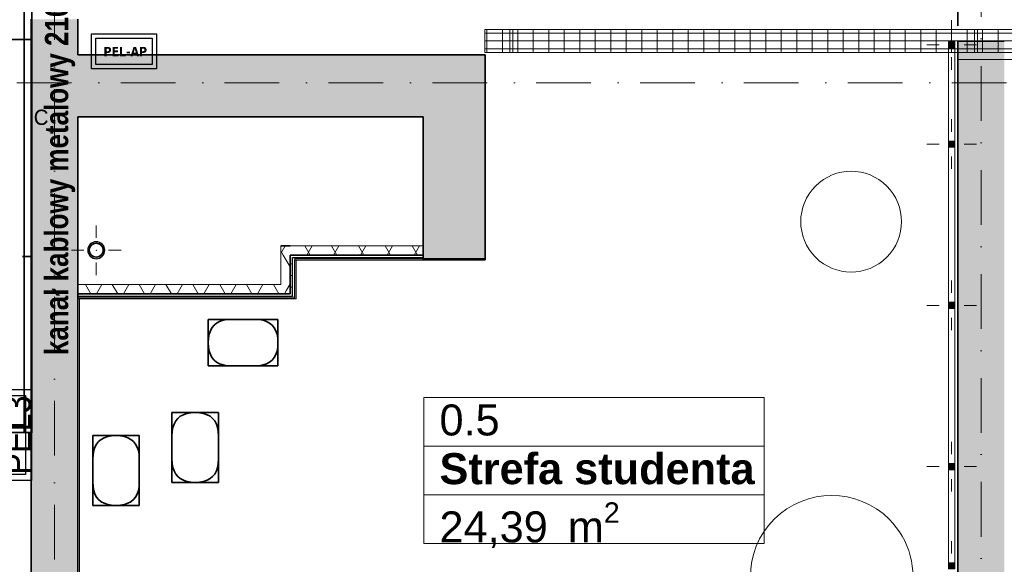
# Model space of a CAD drawing. Header units: millimetres. Extents: x 82175 to 237000, y 24756 to 471700.
# Tile 185 of 256: x 101085 to 107440, y 375546 to 379058. Entities that reach past the tile are written whole.
import ezdxf
from ezdxf.enums import TextEntityAlignment as Align

# ---------------------------------------------------------------- set-up
doc = ezdxf.new("R2010")
doc.units = ezdxf.units.MM
for name, pattern in [('Krawędzie ukryte', [3.912222, 2.822222, -1.09]), ('Kropki i Kreski', [6.702778, 3.527778, -1.763889, 0, -1.411111]), ('Przerywana', [5.644444, 2.822222, -2.822222])]:
    doc.linetypes.add(name, pattern=pattern)
for name, color, linetype, lineweight in [('!! kanał podpoaraperowy z gniazdami', 6, 'Continuous', 35), ('#_EL - opis', 7, 'Continuous', 20), ('#EL-IT', 4, 'Continuous', 35), ('2DE_PRO_Cblf304L', 30, 'Continuous', 15), ('CP_DETAL', 33, 'Continuous', 9), ('\xa0♦EL - Gniazda', 1, 'Continuous', 35)]:
    doc.layers.add(name, color=color, linetype=linetype, lineweight=lineweight)
for name, color, linetype in [('#EL - PELAP', 196, 'Continuous'), ('#EL - Teletechnika', 3, 'Continuous'), ('- strefy pomieszczeń', 8, 'Continuous'), ('2D - Rysunki i Obrazki', 8, 'Continuous'), ('Instalacje - Went_Klim', 8, 'Continuous'), ('Instalacje - Wod_Kan', 8, 'Continuous'), ('Konstrukcja - Belki', 8, 'Continuous'), ('Konstrukcja - Siatka mod', 8, 'Continuous'), ('Konstrukcja - Stropy', 8, 'Continuous'), ('Konstrukcja - Ściany działowe', 8, 'Continuous'), ('Konstrukcja - Ściany nośne wew..P', 8, 'Continuous'), ('PIONY INST', 8, 'Continuous'), ('Wnętrze - Umeblowanie', 8, 'Continuous')]:
    doc.layers.add(name, color=color, linetype=linetype)
doc.styles.add('CP_ATTR', font='ARIAL.TTF')
doc.styles.add('OP_100', font='ARIALN.TTF', dxfattribs={"width": 0.8, "height": 20})
doc.styles.get("Standard").update_dxf_attribs({"font": 'arial.ttf'})
doc.styles.add('STYL_AUTOMATYCZNY_1', font='arial.ttf')
doc.styles.add('STYL_AUTOMATYCZNY_2', font='arial.ttf')
doc.styles.add('STYL_AUTOMATYCZNY_8', font='txt')
pattern_1 = [(60, (-135208.59, 662558.78), (-129.90381, 75), []), (120, (-135208.59, 662558.78), (129.90381, 75), [])]

# ---------------------------------------------------------------- blocks, each defined once
blk = doc.blocks.new('pel3')
at = {"layer": '#EL - Teletechnika', "color": 1, "lineweight": 30}
blk.add_lwpolyline([(294, 0), (-294, 0), (-294, 341), (294, 341)], close=True, dxfattribs=at)
at = {"layer": '#EL - Teletechnika', "color": 7, "lineweight": 30}
blk.add_lwpolyline([(254.6, 39.3), (-254.6, 39.3), (-254.6, 301.7), (254.6, 301.7)], close=True, dxfattribs=at)
at = {"layer": '#EL - Teletechnika', "color": 1, "insert": (0, 93.7), "char_height": 20.791, "attachment_point": 5, "line_spacing_factor": 0.4}
blk.add_mtext('\\fArial Narrow|b0|i0;{\\H8.7679950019x;\\A1;PEL3}\\A1;\\fTahoma|b1|i0|c238;\\P', dxfattribs=at)
blk = doc.blocks.new('16C009C')
blk.add_lwpolyline([(-39.6, -170.5), (-404.1, -170.5), (-404.1, 0), (-39.6, 0)], close=True)
at = {"insert": (-72.6, -86.7), "char_height": 60, "width": 184.866, "attachment_point": 6}
blk.add_mtext('\\fTahoma|b1|i0|c238;\\A1;PEL-AP', dxfattribs=at)
blk = doc.blocks.new('pel-ap')
at = {"layer": '#EL - PELAP', "color": 2}
blk.add_lwpolyline([(208.5, -209.4), (-209.7, -209.4), (-209.7, 14.9), (208.5, 14.9)], close=True, dxfattribs=at)
at = {"layer": '#EL - PELAP', "color": 2, "rotation": 359.9999999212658}
blk.add_blockref('16C009C', (221.2, -12), dxfattribs=at)
blk = doc.blocks.new('2Dcblfmark100')
at = {"color": 3}
for p, q in [((-10, -50), (-10, 50)), ((10, -50), (10, 50))]:
    blk.add_line(p, q, dxfattribs=at)
blk = doc.blocks.new('2dcblf_korcf105v_b150_h105_5dp5760')
at = {"layer": 'CP_DETAL'}
h = blk.add_hatch(dxfattribs=at)
h.set_pattern_fill('_USER', color=256, scale=100, angle=90, style=0, pattern_type=0)
h.set_pattern_definition([(90, (-3e-14, 0), (-100, 6e-15), [])])
h.paths.add_polyline_path([(0, 75), (12170, 75), (12170, -75), (0, -75)])
for p, q in [((0, 75), (12170, 75)), ((12170, -75), (12170, 75)), ((0, -75), (12170, -75))]:
    blk.add_line(p, q)
for p, q in [((12170, 50), (0, 50)), ((0, 0), (12170, 0)), ((12170, -50), (0, -50))]:
    blk.add_line(p, q, dxfattribs=at)
at = {"yscale": 1.5}
for p in [(9000, 0), (12000, 0)]:
    blk.add_blockref('2Dcblfmark100', p, dxfattribs=at)
at = {"linetype": 'ByBlock', "style": 'CP_ATTR', "flags": 9}
for tag in ['NAME', 'NUMBER', 'GROUP', 'ORDER-NO', 'PRODUCER', 'COUPLERS', 'MOUNTDIST', 'MOUNTINGS', 'OTHER', 'WEIGHT', 'DIVIDER', 'COVER']:
    blk.add_attdef(tag, text='', height=0.00005, dxfattribs=at).set_placement((-0.1, 0), align=Align.MIDDLE_LEFT)

msp = doc.modelspace()

# ---------------------------------------------------------------- hatches: boundary and pattern name
at = {"layer": 'Instalacje - Wod_Kan', "linetype": 'Continuous', "lineweight": 13}
for points in [[(107080, 378876), (107120, 378876), (107120, 378916), (107080, 378916)], [(107080, 378236), (107120, 378236), (107120, 378276), (107080, 378276)], [(107080, 377196), (107120, 377196), (107120, 377236), (107080, 377236)], [(107080, 376156), (107120, 376156), (107120, 376196), (107080, 376196)], [(107080, 375516), (107120, 375516), (107120, 375556), (107080, 375556)]]:
    msp.add_hatch(color=8, dxfattribs=at).paths.add_polyline_path(points)
at = {"layer": 'Konstrukcja - Ściany działowe', "linetype": 'Continuous', "lineweight": 13}
h = msp.add_hatch(dxfattribs=at)
h.set_pattern_fill('Izolacja_miękka_0002', color=8, style=0, pattern_type=2)
h.set_pattern_definition(pattern_1)
h.paths.add_polyline_path([(102770, 377600), (102830, 377540), (102830, 377600)])
h = msp.add_hatch(dxfattribs=at)
h.set_pattern_fill('Izolacja_miękka_0002', color=8, style=0, pattern_type=2)
h.set_pattern_definition(pattern_1)
h.paths.add_polyline_path([(102770, 377540), (102830, 377540), (102770, 377600)])
h = msp.add_hatch(dxfattribs=at)
h.set_pattern_fill('Izolacja_miękka_0002', color=8, style=0, pattern_type=2)
h.set_pattern_definition(pattern_1)
h.paths.add_polyline_path([(103690, 377600), (102830, 377600), (102830, 377540), (103690, 377540)])
h = msp.add_hatch(dxfattribs=at)
h.set_pattern_fill('Izolacja_miękka_0002', color=8, style=0, pattern_type=2)
h.set_pattern_definition(pattern_1)
h.paths.add_polyline_path([(102770, 377540), (102770, 377351), (102830, 377351), (102830, 377540)])
h = msp.add_hatch(dxfattribs=at)
h.set_pattern_fill('Gips_0002', color=8, style=0, pattern_type=2)
h.set_pattern_definition([(0, (-135208.59, 662558.78), (0, 75), [0, -75])])
h.paths.add_polyline_path([(102830, 377525), (102830, 377291), (102845, 377291), (102845, 377525)])
h = msp.add_hatch(dxfattribs=at)
h.set_pattern_fill('Izolacja_miękka_0002', color=8, style=0, pattern_type=2)
h.set_pattern_definition(pattern_1)
h.paths.add_polyline_path([(102770, 377351), (101460, 377351), (101460, 377291), (102770, 377291)])
h = msp.add_hatch(dxfattribs=at)
h.set_pattern_fill('Izolacja_miękka_0002', color=8, style=0, pattern_type=2)
h.set_pattern_definition(pattern_1)
h.paths.add_polyline_path([(102770, 377291), (102830, 377291), (102770, 377351)])
h = msp.add_hatch(dxfattribs=at)
h.set_pattern_fill('Izolacja_miękka_0002', color=8, style=0, pattern_type=2)
h.set_pattern_definition(pattern_1)
h.paths.add_polyline_path([(102770, 377351), (102830, 377291), (102830, 377351)])
at = {"layer": 'Konstrukcja - Ściany nośne wew..P', "linetype": 'Continuous', "lineweight": 13}
for points in [[(101160, 379061), (101160, 373601), (101460, 373601), (101460, 379061)], [(107140, 378921), (107140, 378801), (107440, 378801), (107440, 378921)], [(103690, 378831), (101460, 378831), (101460, 378431), (103690, 378431)], [(103690, 378431), (104090, 378431), (104090, 378831)], [(103690, 378431), (104090, 378831), (103690, 378831)], [(107440, 378501), (107140, 378801), (107140, 378501)], [(107439.8, 378801), (107140, 378801), (107439.8, 378501.2)], [(107140, 378501), (107140, 372951), (107440, 372951), (107440, 378501)], [(103690, 378431), (103690, 377600), (104090, 377510), (104090, 378431)], [(103956.7, 377540), (103690, 377600), (103690, 377540)], [(103690, 377525), (104023.3, 377525), (103956.7, 377540), (103690, 377540)], [(104023.3, 377525), (103690, 377525), (103690, 377510), (104090, 377510)]]:
    msp.add_hatch(color=8, dxfattribs=at).paths.add_polyline_path(points)
at = {"layer": 'PIONY INST', "linetype": 'Continuous', "lineweight": 13}
h = msp.add_hatch(color=8, dxfattribs=at)
h.paths.add_polyline_path([(101579.2, 377626.7, 0.414214), (101524.2, 377571.7, 0.414214), (101579.2, 377516.7, 0.414214), (101634.2, 377571.7, 0.414214)])
h.paths.add_polyline_path([(101579.2, 377616.7, -1), (101579.2, 377526.7, -1)], flags=0)

# ---------------------------------------------------------------- linework, layer by layer
at = {"layer": '!! kanał podpoaraperowy z gniazdami'}
for points in [[(101114, 380114.5), (101114, 376395.5), (101164, 376395.5), (101164, 380114.5)], [(101113.4, 376445.5), (98268, 376445.5), (98268, 376395.5), (101113.4, 376395.5)]]:
    msp.add_lwpolyline(points, close=True, dxfattribs=at)
at = {"layer": '- strefy pomieszczeń', "color": 8, "linetype": 'Continuous', "lineweight": 13, "ltscale": 100}
for p, q in [((103694.4, 376622.7), (105891, 376622.7)), ((103694.4, 376308.4), (103694.4, 376622.7)), ((105891, 376622.7), (105891, 376308.4)), ((105891, 376308.4), (103694.4, 376308.4)), ((103694.4, 376308.4), (105891, 376308.4)), ((103694.4, 375994.1), (103694.4, 376308.4)), ((105891, 376308.4), (105891, 375994.1)), ((105891, 375994.1), (103694.4, 375994.1)), ((103694.4, 375994.1), (105891, 375994.1)), ((103694.4, 375679.8), (103694.4, 375994.1)), ((105891, 375994.1), (105891, 375679.8)), ((105891, 375679.8), (103694.4, 375679.8))]:
    msp.add_line(p, q, dxfattribs=at)
at = {"color": 8, "linetype": 'Przerywana', "lineweight": 13, "ltscale": 100}
for p, q in [((107080, 378876), (107080, 378276)), ((107080, 378876), (107120, 378876)), ((107080, 378876), (107080, 378276)), ((107080, 378876), (107120, 378876)), ((107120, 378876), (107120, 378276)), ((107120, 378876), (107120, 378276)), ((107080, 378276), (107120, 378276)), ((107080, 378276), (107120, 378276)), ((107080, 378236), (107080, 377236)), ((107080, 378236), (107120, 378236)), ((107080, 378236), (107080, 377236)), ((107080, 378236), (107120, 378236)), ((107120, 378236), (107120, 377236)), ((107120, 378236), (107120, 377236)), ((107080, 377236), (107120, 377236)), ((107080, 377236), (107120, 377236)), ((107080, 377196), (107080, 376196)), ((107080, 377196), (107120, 377196)), ((107080, 377196), (107080, 376196)), ((107080, 377196), (107120, 377196)), ((107120, 377196), (107120, 376196)), ((107120, 377196), (107120, 376196)), ((107080, 376196), (107120, 376196)), ((107080, 376196), (107120, 376196)), ((107080, 376156), (107080, 375556)), ((107080, 376156), (107120, 376156)), ((107080, 376156), (107080, 375556)), ((107080, 376156), (107120, 376156)), ((107120, 376156), (107120, 375556)), ((107120, 376156), (107120, 375556)), ((107080, 375556), (107120, 375556)), ((107080, 375556), (107120, 375556))]:
    msp.add_line(p, q, dxfattribs=at)
at = {"color": 8, "linetype": 'Continuous', "lineweight": 13, "ltscale": 100}
for p, q in [((107080, 378876), (107080, 378276)), ((107080, 378876), (107120, 378876)), ((107120, 378876), (107120, 378276)), ((107080, 378276), (107120, 378276)), ((107080, 378236), (107080, 377236)), ((107080, 378236), (107120, 378236)), ((107120, 378236), (107120, 377236)), ((107080, 377236), (107120, 377236)), ((107080, 377196), (107080, 376196)), ((107080, 377196), (107120, 377196)), ((107120, 377196), (107120, 376196)), ((107080, 376196), (107120, 376196)), ((107080, 376156), (107080, 375556)), ((107080, 376156), (107120, 376156)), ((107120, 376156), (107120, 375556)), ((107080, 375556), (107120, 375556))]:
    msp.add_line(p, q, dxfattribs=at)
at = {"layer": 'Instalacje - Went_Klim', "color": 8, "linetype": 'Krawędzie ukryte', "lineweight": 35, "ltscale": 100, "flags": 128}
msp.add_lwpolyline([(101160, 378931.8), (101160, 377531.8), (100860, 377531.8), (100860, 378931.8)], close=True, dxfattribs=at)
at = {"layer": 'Instalacje - Wod_Kan', "color": 8, "linetype": 'Continuous', "lineweight": 13, "ltscale": 100}
for p, q in [((107100, 378976), (107100, 379056)), ((107020, 378896), (106940, 378896)), ((107180, 378896), (107260, 378896)), ((107100, 378816), (107100, 378736)), ((107100, 378336), (107100, 378416)), ((107020, 378256), (106940, 378256)), ((107180, 378256), (107260, 378256)), ((107100, 378176), (107100, 378096)), ((107100, 377296), (107100, 377376)), ((107020, 377216), (106940, 377216)), ((107180, 377216), (107260, 377216)), ((107100, 377136), (107100, 377056)), ((107100, 376256), (107100, 376336)), ((107020, 376176), (106940, 376176)), ((107180, 376176), (107260, 376176)), ((107100, 376096), (107100, 376016)), ((107100, 375616), (107100, 375696))]:
    msp.add_line(p, q, dxfattribs=at)
at = {"layer": 'Instalacje - Wod_Kan', "color": 8, "linetype": 'Continuous', "lineweight": 13, "ltscale": 100, "flags": 128}
for points in [[(107080, 378876), (107120, 378876), (107120, 378916), (107080, 378916)], [(107080, 378236), (107120, 378236), (107120, 378276), (107080, 378276)], [(107080, 377196), (107120, 377196), (107120, 377236), (107080, 377236)], [(107080, 376156), (107120, 376156), (107120, 376196), (107080, 376196)], [(107080, 375516), (107120, 375516), (107120, 375556), (107080, 375556)]]:
    msp.add_lwpolyline(points, close=True, dxfattribs=at)
at = {"layer": 'Instalacje - Wod_Kan', "color": 8, "linetype": 'Continuous', "lineweight": 13, "ltscale": 100}
for p in [(107100, 378896), (107100, 378256), (107100, 377216), (107100, 376176)]:
    msp.add_point(p, dxfattribs=at)
at = {"layer": 'Konstrukcja - Belki', "color": 8, "linetype": 'Krawędzie ukryte', "lineweight": 35, "ltscale": 100}
for p, q in [((107140, 380865.3), (107140, 378921)), ((107140, 378921), (107440, 378921))]:
    msp.add_line(p, q, dxfattribs=at)
at = {"layer": 'Konstrukcja - Belki', "color": 8, "linetype": 'Kropki i Kreski', "lineweight": 13, "ltscale": 100}
msp.add_line((107290, 380865.3), (107290, 378921), dxfattribs=at)
at = {"layer": 'Konstrukcja - Siatka mod', "color": 8, "linetype": 'Kropki i Kreski', "lineweight": 13, "ltscale": 100}
for p, q in [((101310, 389337), (101310, 372372.2)), ((107290, 372372.2), (107290, 389337)), ((93022.5, 378651), (122467, 378651))]:
    msp.add_line(p, q, dxfattribs=at)
at = {"layer": 'Konstrukcja - Stropy', "color": 8, "linetype": 'Continuous', "lineweight": 13, "ltscale": 100, "flags": 128}
for points in [[(122160, 386231), (95620, 386231), (95620, 383629.8), (95620, 380812.4), (95620, 378499), (95620, 373751), (107140, 373751), (107140, 378801), (110440, 378801), (110440, 373751), (122160, 373751)], [(102860, 377269), (101460, 377269), (101460, 373769), (101470, 373769), (101470, 377259), (102870, 377259), (102870, 377509), (104090, 377509), (104090, 377519), (102860, 377519)]]:
    msp.add_lwpolyline(points, close=True, dxfattribs=at)
at = {"layer": 'Konstrukcja - Ściany działowe', "color": 8, "linetype": 'Continuous', "lineweight": 35, "ltscale": 100}
for p, q in [((103690, 377600), (103690, 377540)), ((103690, 377600), (103690, 377540)), ((102845, 377540), (102830, 377540)), ((102830, 377351), (102830, 377540)), ((102845, 377540), (102830, 377540)), ((102845, 377540), (103690, 377540)), ((103690, 377540), (103690, 377525)), ((103690, 377540), (103690, 377525)), ((103690, 377525), (103690, 377510)), ((103690, 377525), (103690, 377510)), ((102830, 377291), (102830, 377351)), ((101460, 377291), (102770, 377291)), ((102770, 377291), (102830, 377291)), ((102770, 377291), (102830, 377291))]:
    msp.add_line(p, q, dxfattribs=at)
at = {"layer": 'Konstrukcja - Ściany działowe', "color": 8, "linetype": 'Continuous', "lineweight": 25, "ltscale": 100}
for p, q in [((102845, 377291), (102845, 377525)), ((102845, 377525), (103690, 377525)), ((102845, 377276), (102845, 377291)), ((101460, 377276), (102830, 377276)), ((102830, 377276), (102845, 377276))]:
    msp.add_line(p, q, dxfattribs=at)
at = {"layer": 'Konstrukcja - Ściany działowe', "color": 8, "linetype": 'Continuous', "lineweight": 35, "ltscale": 100, "flags": 128}
for points in [[(102770, 377600), (102830, 377600)], [(104090, 377510), (103690, 377510)], [(101460, 377291), (101460, 377351)]]:
    msp.add_lwpolyline(points, dxfattribs=at)
at = {"layer": 'Konstrukcja - Ściany działowe', "color": 8, "linetype": 'Continuous', "lineweight": 13, "ltscale": 100, "flags": 128}
for points in [[(102770, 377600), (102770, 377351)], [(103690, 377600), (102830, 377600)], [(102770, 377351), (101460, 377351)], [(101460, 377276), (101460, 377291)], [(101460, 377261), (101460, 377276)], [(102860, 377261), (102845, 377261)]]:
    msp.add_lwpolyline(points, dxfattribs=at)
at = {"layer": 'Konstrukcja - Ściany działowe', "color": 8, "linetype": 'Continuous', "lineweight": 25, "ltscale": 100, "flags": 128}
for points in [[(102860, 377261), (102860, 377510)], [(102860, 377510), (103690, 377510)], [(101460, 377261), (102845, 377261)]]:
    msp.add_lwpolyline(points, dxfattribs=at)
at = {"layer": 'Konstrukcja - Ściany nośne wew..P', "color": 8, "linetype": 'Continuous', "lineweight": 35, "ltscale": 100, "flags": 128}
for points in [[(101160, 379061), (101160, 373601)], [(101460, 378831), (101460, 379061)], [(107140, 378921), (107140, 378801)], [(107440, 378921), (107140, 378921)], [(104090, 378831), (101460, 378831)], [(104090, 378831), (104090, 378431)], [(107140, 378801), (107140, 378501)], [(107140, 378501), (107140, 373751)], [(101460, 373601), (101460, 378431)], [(101460, 378431), (103690, 378431)], [(103690, 378431), (103690, 377600)], [(104090, 377510), (104090, 378431)]]:
    msp.add_lwpolyline(points, dxfattribs=at)
at = {"layer": 'PIONY INST', "color": 8, "linetype": 'Continuous', "lineweight": 0, "ltscale": 100}
for p, q in [((101579.2, 377651.7), (101579.2, 377731.7)), ((101499.2, 377571.7), (101419.2, 377571.7)), ((101659.2, 377571.7), (101739.2, 377571.7)), ((101579.2, 377491.7), (101579.2, 377411.7))]:
    msp.add_line(p, q, dxfattribs=at)
at = {"layer": 'PIONY INST', "color": 8, "linetype": 'Continuous', "lineweight": 25, "ltscale": 100, "flags": 128}
msp.add_lwpolyline([(101579.2, 377626.7, 0.414214), (101524.2, 377571.7, 0.414214), (101579.2, 377516.7, 0.414214), (101634.2, 377571.7, 0.414214)], format="xyb", close=True, dxfattribs=at)
at = {"layer": 'PIONY INST', "color": 8, "linetype": 'Continuous', "lineweight": 35, "ltscale": 100, "flags": 128}
msp.add_lwpolyline([(101579.2, 377616.7, -1), (101579.2, 377526.7, -1)], format="xyb", close=True, dxfattribs=at)
at = {"layer": 'PIONY INST', "color": 8, "linetype": 'Continuous', "lineweight": 0, "ltscale": 100}
msp.add_point((101579.2, 377571.7), dxfattribs=at)
at = {"layer": 'Wnętrze - Umeblowanie', "color": 8, "linetype": 'Continuous', "lineweight": 13, "ltscale": 100, "flags": 128}
for points in [[(106681, 377985.8, 1), (106221.3, 377526.2, 1)], [(106696.9, 375836.7, 1), (105954.5, 375094.2, 1)]]:
    msp.add_lwpolyline(points, format="xyb", close=True, dxfattribs=at)
at = {"layer": 'Wnętrze - Umeblowanie', "color": 8, "linetype": 'Continuous', "lineweight": 35, "ltscale": 100, "flags": 128}
for points in [[(102302.1, 377123.2), (102302.1, 377125.5)], [(102304.4, 377125.5), (102302.1, 377125.5)], [(102749.8, 376825.5), (102742.7, 376825.5), (102731, 376825.5), (102714.6, 376825.5), (102693.5, 376825.5), (102667.7, 376825.5), (102637.3, 376825.5), (102602.1, 376825.5), (102452.1, 376825.5), (102423.6, 376827), (102398.1, 376831.5), (102375.6, 376839), (102356.1, 376849.5), (102339.6, 376863), (102326.1, 376879.5), (102315.6, 376899), (102308.1, 376921.5), (102303.6, 376947), (102302.1, 376975.5), (102303.6, 377004), (102308.1, 377029.5), (102315.6, 377052), (102326.1, 377071.5), (102339.6, 377088), (102356.1, 377101.5), (102375.6, 377112), (102398.1, 377119.5), (102423.6, 377124), (102452.1, 377125.5)], [(102302.1, 376827.9), (102302.1, 376834.9), (102302.1, 376846.6), (102302.1, 376863), (102302.1, 376884.1), (102302.1, 376909.9), (102302.1, 376940.4), (102302.1, 376975.5), (102302.1, 377010.7), (102302.1, 377041.2), (102302.1, 377066.9), (102302.1, 377088), (102302.1, 377104.4), (102302.1, 377116.2), (102302.1, 377123.2)], [(102749.8, 377125.5), (102742.7, 377125.5), (102731, 377125.5), (102714.6, 377125.5), (102693.5, 377125.5), (102667.7, 377125.5), (102637.3, 377125.5), (102602.1, 377125.5), (102452.1, 377125.5), (102416.9, 377125.5), (102386.5, 377125.5), (102360.7, 377125.5), (102339.6, 377125.5), (102323.2, 377125.5), (102311.5, 377125.5), (102304.4, 377125.5)], [(102602.1, 377125.5), (102630.6, 377124), (102656.1, 377119.5), (102678.6, 377112), (102698.1, 377101.5), (102714.6, 377088), (102728.1, 377071.5), (102738.6, 377052), (102746.1, 377029.5), (102750.6, 377004), (102752.1, 376975.5), (102752.1, 376940.4), (102752.1, 376909.9), (102752.1, 376884.1), (102752.1, 376863), (102752.1, 376846.6), (102752.1, 376834.9), (102752.1, 376827.9)], [(102602.1, 376825.5), (102630.6, 376827), (102656.1, 376831.5), (102678.6, 376839), (102698.1, 376849.5), (102714.6, 376863), (102728.1, 376879.5), (102738.6, 376899), (102746.1, 376921.5), (102750.6, 376947), (102752.1, 376975.5), (102752.1, 377010.7), (102752.1, 377041.2), (102752.1, 377066.9), (102752.1, 377088), (102752.1, 377104.4), (102752.1, 377116.2), (102752.1, 377123.2)], [(102749.8, 377125.5), (102752.1, 377125.5)], [(102752.1, 377123.2), (102752.1, 377125.5)], [(102302.1, 376825.5), (102302.1, 376827.9)], [(102304.4, 376825.5), (102302.1, 376825.5)], [(102452.1, 376825.5), (102416.9, 376825.5), (102386.5, 376825.5), (102360.7, 376825.5), (102339.6, 376825.5), (102323.2, 376825.5), (102311.5, 376825.5), (102304.4, 376825.5)], [(102749.8, 376825.5), (102752.1, 376825.5)], [(102752.1, 376827.9), (102752.1, 376825.5)], [(102067.7, 376374.3), (102069.2, 376402.8), (102073.7, 376428.3), (102081.2, 376450.8), (102091.7, 376470.3), (102105.2, 376486.8), (102121.7, 376500.3), (102141.2, 376510.8), (102163.7, 376518.3), (102189.2, 376522.8), (102217.7, 376524.3), (102252.8, 376524.3), (102283.3, 376524.3), (102309.1, 376524.3), (102330.2, 376524.3), (102346.6, 376524.3), (102358.3, 376524.3), (102365.3, 376524.3)], [(102067.7, 376521.9), (102067.7, 376524.3)], [(102070, 376524.3), (102067.7, 376524.3)], [(102067.7, 376521.9), (102067.7, 376514.9), (102067.7, 376503.2), (102067.7, 376486.8), (102067.7, 376465.7), (102067.7, 376439.9), (102067.7, 376409.4), (102067.7, 376374.3), (102067.7, 376224.3), (102067.7, 376189.1), (102067.7, 376158.6), (102067.7, 376132.8), (102067.7, 376111.8), (102067.7, 376095.3), (102067.7, 376083.6), (102067.7, 376076.6)], [(102367.7, 376521.9), (102367.7, 376514.9), (102367.7, 376503.2), (102367.7, 376486.8), (102367.7, 376465.7), (102367.7, 376439.9), (102367.7, 376409.4), (102367.7, 376374.3), (102367.7, 376224.3), (102366.2, 376195.8), (102361.7, 376170.3), (102354.2, 376147.8), (102343.7, 376128.3), (102330.2, 376111.8), (102313.7, 376098.3), (102294.2, 376087.8), (102271.7, 376080.3), (102246.2, 376075.8), (102217.7, 376074.3), (102189.2, 376075.8), (102163.7, 376080.3), (102141.2, 376087.8), (102121.7, 376098.3), (102105.2, 376111.8), (102091.7, 376128.3), (102081.2, 376147.8), (102073.7, 376170.3), (102069.2, 376195.8), (102067.7, 376224.3)], [(102367.7, 376374.3), (102366.2, 376402.8), (102361.7, 376428.3), (102354.2, 376450.8), (102343.7, 376470.3), (102330.2, 376486.8), (102313.7, 376500.3), (102294.2, 376510.8), (102271.7, 376518.3), (102246.2, 376522.8), (102217.7, 376524.3), (102182.5, 376524.3), (102152, 376524.3), (102126.3, 376524.3), (102105.2, 376524.3), (102088.8, 376524.3), (102077, 376524.3), (102070, 376524.3)], [(102365.3, 376524.3), (102367.7, 376524.3)], [(102367.7, 376521.9), (102367.7, 376524.3)], [(101556.9, 376225.8), (101558.4, 376254.3), (101562.9, 376279.8), (101570.4, 376302.3), (101580.9, 376321.8), (101594.4, 376338.3), (101610.9, 376351.8), (101630.4, 376362.3), (101652.9, 376369.8), (101678.4, 376374.3), (101706.9, 376375.8), (101742.1, 376375.8), (101772.5, 376375.8), (101798.3, 376375.8), (101819.4, 376375.8), (101835.8, 376375.8), (101847.5, 376375.8), (101854.6, 376375.8)], [(101556.9, 376373.4), (101556.9, 376375.8)], [(101559.3, 376375.8), (101556.9, 376375.8)], [(101556.9, 376373.4), (101556.9, 376366.4), (101556.9, 376354.7), (101556.9, 376338.3), (101556.9, 376317.2), (101556.9, 376291.4), (101556.9, 376260.9), (101556.9, 376225.8), (101556.9, 376075.8), (101556.9, 376040.6), (101556.9, 376010.2), (101556.9, 375984.4), (101556.9, 375963.3), (101556.9, 375946.9), (101556.9, 375935.2), (101556.9, 375928.1)], [(101856.9, 376373.4), (101856.9, 376366.4), (101856.9, 376354.7), (101856.9, 376338.3), (101856.9, 376317.2), (101856.9, 376291.4), (101856.9, 376260.9), (101856.9, 376225.8), (101856.9, 376075.8), (101855.4, 376047.3), (101850.9, 376021.8), (101843.4, 375999.3), (101832.9, 375979.8), (101819.4, 375963.3), (101802.9, 375949.8), (101783.4, 375939.3), (101760.9, 375931.8), (101735.4, 375927.3), (101706.9, 375925.8), (101678.4, 375927.3), (101652.9, 375931.8), (101630.4, 375939.3), (101610.9, 375949.8), (101594.4, 375963.3), (101580.9, 375979.8), (101570.4, 375999.3), (101562.9, 376021.8), (101558.4, 376047.3), (101556.9, 376075.8)], [(101856.9, 376225.8), (101855.4, 376254.3), (101850.9, 376279.8), (101843.4, 376302.3), (101832.9, 376321.8), (101819.4, 376338.3), (101802.9, 376351.8), (101783.4, 376362.3), (101760.9, 376369.8), (101735.4, 376374.3), (101706.9, 376375.8), (101671.8, 376375.8), (101641.3, 376375.8), (101615.5, 376375.8), (101594.4, 376375.8), (101578, 376375.8), (101566.3, 376375.8), (101559.3, 376375.8)], [(101854.6, 376375.8), (101856.9, 376375.8)], [(101856.9, 376373.4), (101856.9, 376375.8)], [(102367.7, 376224.3), (102367.7, 376189.1), (102367.7, 376158.6), (102367.7, 376132.8), (102367.7, 376111.8), (102367.7, 376095.3), (102367.7, 376083.6), (102367.7, 376076.6)], [(101856.9, 376075.8), (101856.9, 376040.6), (101856.9, 376010.2), (101856.9, 375984.4), (101856.9, 375963.3), (101856.9, 375946.9), (101856.9, 375935.2), (101856.9, 375928.1)], [(102067.7, 376076.6), (102067.7, 376074.3)], [(102070, 376074.3), (102067.7, 376074.3)], [(102365.3, 376074.3), (102358.3, 376074.3), (102346.6, 376074.3), (102330.2, 376074.3), (102309.1, 376074.3), (102283.3, 376074.3), (102252.8, 376074.3), (102217.7, 376074.3), (102182.5, 376074.3), (102152, 376074.3), (102126.3, 376074.3), (102105.2, 376074.3), (102088.8, 376074.3), (102077, 376074.3), (102070, 376074.3)], [(102367.7, 376074.3), (102365.3, 376074.3)], [(102367.7, 376076.6), (102367.7, 376074.3)], [(101556.9, 375928.1), (101556.9, 375925.8)], [(101559.3, 375925.8), (101556.9, 375925.8)], [(101854.6, 375925.8), (101847.5, 375925.8), (101835.8, 375925.8), (101819.4, 375925.8), (101798.3, 375925.8), (101772.5, 375925.8), (101742.1, 375925.8), (101706.9, 375925.8), (101671.8, 375925.8), (101641.3, 375925.8), (101615.5, 375925.8), (101594.4, 375925.8), (101578, 375925.8), (101566.3, 375925.8), (101559.3, 375925.8)], [(101856.9, 375925.8), (101854.6, 375925.8)], [(101856.9, 375928.1), (101856.9, 375925.8)]]:
    msp.add_lwpolyline(points, dxfattribs=at)

# ---------------------------------------------------------------- block references
at = {"layer": '#EL-IT', "rotation": 360}
msp.add_blockref('pel-ap', (101758.6, 378952), dxfattribs=at)
at = {"layer": '2DE_PRO_Cblf304L', "rotation": 180}
msp.add_blockref('2dcblf_korcf105v_b150_h105_5dp5760', (116257.7, 378921.3), dxfattribs=at)
at = {"layer": '\xa0♦EL - Gniazda', "rotation": 90}
msp.add_blockref('pel3', (101161.6, 376379.5), dxfattribs=at)

# ---------------------------------------------------------------- texts
at = {"layer": '#_EL - opis', "insert": (101248, 376895.5), "char_height": 150, "width": 13225.251, "attachment_point": 1, "rotation": 90, "style": 'OP_100'}
msp.add_mtext('\\fArial|b1|i0|c238|p34;kanał kablowy metalowy 210H68', dxfattribs=at)
at = {"layer": '- strefy pomieszczeń', "color": 8, "linetype": 'Continuous', "lineweight": 13, "char_height": 200, "attachment_point": 1}
for s, insert, style in [('\\A1;{\\pql;\\pt0,100;\\fArial|b0|i0|c238|p0;\\W1.000000;0.5\\fArial|b0|i0|c238|p0;\\W1.000000;\\A1{\\H.66x;\\S^  ;}\\fArial|b0|i0|c238|p0;\\W1.000000;\\fArial|b0|i0|c238|p0;\\W1.000000;\\A1{\\H.66x;\\S^  ;}}', (103794.4, 376577), 'STYL_AUTOMATYCZNY_1'), ('\\A1;{\\pql;\\pt0,100;\\fArial|b1|i0|c238|p0;\\W1.000000;Strefa studenta\\fArial|b1|i0|c238|p0;\\W1.000000;\\A1{\\H.66x;\\S^  ;}\\fArial|b1|i0|c238|p0;\\W1.000000;\\fArial|b1|i0|c238|p0;\\W1.000000;\\A1{\\H.66x;\\S^  ;}}', (103794.4, 376262.7), 'STYL_AUTOMATYCZNY_2'), ('\\A1;{\\pql;\\pt0,100;\\fArial|b0|i0|c238|p0;\\W1.000000;24,39\\fArial|b0|i0|c238|p0;\\W1.000000;\\A1{\\H.66x;\\S^  ;}\\fArial|b0|i0|c238|p0;\\W1.000000; m\\fArial|b0|i0|c238|p0;\\W1.000000;\\A1{\\H.66x;\\S2^  ;}}', (103794.4, 375945.6), 'STYL_AUTOMATYCZNY_1')]:
    msp.add_mtext(s, dxfattribs=dict(at, insert=insert, style=style))
at = {"layer": '2D - Rysunki i Obrazki', "color": 8, "linetype": 'Continuous', "lineweight": 35, "insert": (101223.2, 378378.5), "char_height": 98.407, "attachment_point": 8, "style": 'STYL_AUTOMATYCZNY_8'}
msp.add_mtext('\\A1;{\\pqc;\\fF1|b0|i0|c0|p0;\\W1.000000;C}', dxfattribs=at)

doc.saveas('drawing.dxf')
